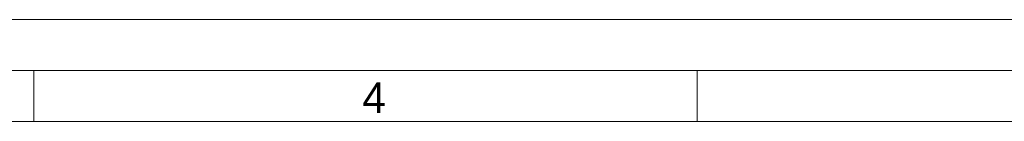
# Model space of a CAD drawing. Header units: millimetres. Extents: x 0 to 840, y 0 to 594.
# Tile 72 of 77: x 437 to 630, y 574 to 594. Entities that reach past the tile are written whole.
import ezdxf

# ---------------------------------------------------------------- set-up
doc = ezdxf.new("R2010")
doc.units = ezdxf.units.MM
doc.header["$LTSCALE"] = 2
doc.linetypes.add('SLD-Solid', pattern=[0])
doc.styles.add('SLDTEXTSTYLE0', font='SWROMNS.TTF', dxfattribs={"width": 1.030928})

msp = doc.modelspace()

# ---------------------------------------------------------------- linework, layer by layer
at = {"color": 7, "linetype": 'SLD-Solid', "lineweight": 18}
for p, q in [((840, 594), (0, 594)), ((830, 584), (50, 584)), ((440, 584), (440, 574)), ((570, 584), (570, 574)), ((830, 574), (50, 574))]:
    msp.add_line(p, q, dxfattribs=at)

# ---------------------------------------------------------------- texts
at = {"color": 7, "linetype": 'SLD-Solid', "lineweight": 18, "insert": (506.71, 581.65), "char_height": 6, "attachment_point": 2, "style": 'SLDTEXTSTYLE0'}
msp.add_mtext('4', dxfattribs=at)

doc.saveas('drawing.dxf')
